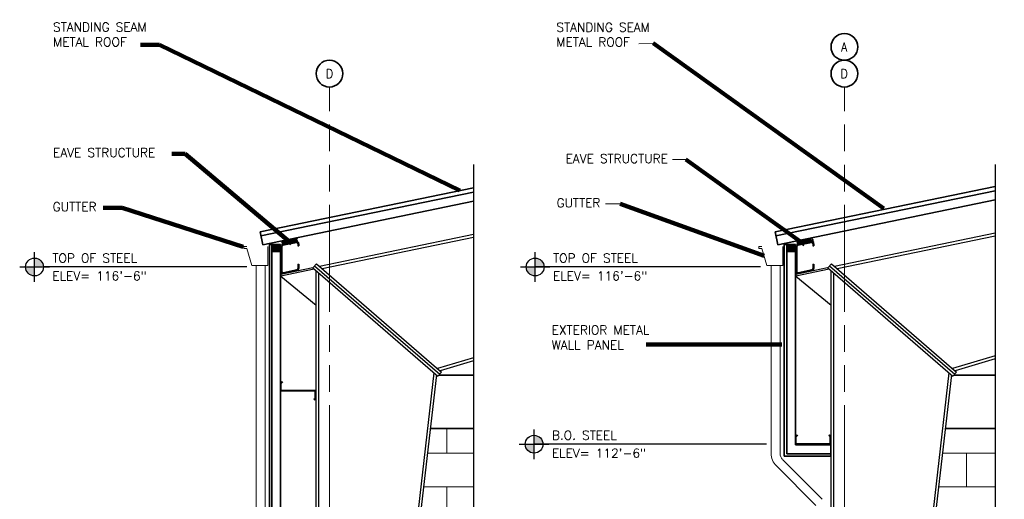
# Model space of a CAD drawing. Extents: x 152 to 589, y 178 to 453.
# Tile 3 of 8: x 152 to 373, y 345 to 453. Entities that reach past the tile are written whole.
import ezdxf
from ezdxf.enums import TextEntityAlignment as Align

# ---------------------------------------------------------------- set-up
doc = ezdxf.new("R2010")
doc.units = 0
doc.header["$MEASUREMENT"] = 0
doc.linetypes.add('od37a204$0$ACAD_ISO08W100', pattern=[36, 24, -3, 6, -3])
doc.linetypes.add('od37a204$0$ACAD_ISO09W100', pattern=[45, 24, -3, 6, -3, 6, -3])
for name, color, linetype, lineweight in [('G-Anno-Text', 53, 'Continuous', 35), ('od37a204$0$A-Anno-Patt', 152, 'Continuous', 18), ('od37a204$0$A-Anno-Text', 53, 'Continuous', 25), ('od37a204$0$A-Roof-Gutr', 1, 'Continuous', 18), ('od37a204$0$A-Roof-Otln', 6, 'Continuous', 35), ('od37a204$0$A-Wall-Patt', 1, 'Continuous', 18), ('od37a204$0$S-Anno-Brkl', 3, 'Continuous', 25), ('od37a204$0$S-Anno-Symb', 6, 'Continuous', 35), ('od37a204$0$S-Sect-Cntr', 5, 'od37a204$0$ACAD_ISO08W100', 18), ('od37a204$0$S-Sect-Conc', 6, 'Continuous', 35), ('od37a204$0$S-Sect-Genf', 6, 'Continuous', 35), ('od37a204$0$S-Sect-Join', 1, 'Continuous', 25), ('od37a204$0$S-Sect-Stls', 3, 'Continuous', 25)]:
    doc.layers.add(name, color=color, linetype=linetype, lineweight=lineweight)
doc.styles.add('od37a204$0$NOTES', font='romans.shx')
doc.styles.add('Text', font='ARIAL.TTF', dxfattribs={"height": 0.125})
doc.dimstyles.new('od37a204$0$EARCH', dxfattribs={"dimtxt": 0.125, "dimasz": 0.125, "dimexe": 0.0625, "dimexo": 0.0625, "dimgap": 0.0625, "dimtad": 1, "dimdec": 4, "dimzin": 3, "dimdsep": 46, "dimlunit": 4, "dimtxsty": 'od37a204$0$NOTES', "dimcen": 0.09, "dimclrd": 256, "dimclre": 256, "dimadec": 0, "dimazin": 0, "dimtfac": 0.75, "dimtdec": 4, "dimtmove": 1, "dimatfit": 3, "dimfxl": 0, "dimfrac": 1, "dimtolj": 1, "dimtzin": 3, "dimlwd": 18, "dimlwe": 18, "dimarcsym": 0})
doc.dimstyles.new('Std-Arch', dxfattribs={"dimtxt": 0.125, "dimasz": 0.15, "dimexe": 0.0625, "dimexo": 0.0625, "dimgap": 0.0625, "dimtad": 1, "dimdec": 4, "dimzin": 11, "dimdsep": 46, "dimlunit": 4, "dimtxsty": 'Text', "dimcen": 0.09, "dimclrd": 256, "dimclre": 256, "dimadec": 4, "dimazin": 3, "dimtfac": 1, "dimtdec": 4, "dimtofl": 0, "dimtmove": 1, "dimatfit": 3, "dimfxl": 0, "dimfrac": 2, "dimtzin": 11, "dimlwd": 18, "dimlwe": 18, "dimarcsym": 0})

# ---------------------------------------------------------------- blocks, each defined once
blk = doc.blocks.new('od37a204$0$GUT6K')
for p, q in [((0, 4.75), (0, 0)), ((4, 0), (5.25, 4.25)), ((6, 4.75), (5.25, 4.75)), ((6, 4.25), (5.25, 4.25)), ((6, 4.75), (6, 4.25)), ((6, 4.25), (6, 4.75)), ((0, 0), (4, 0))]:
    blk.add_line(p, q)
blk = doc.blocks.new('od37a204$0$BATEN_')
at = {"flags": 128}
blk.add_lwpolyline([(11.3385, -0.023125), (9.371625, 0.333375), (8.12775, 0.9965), (7.015, 1.983125), (6.17825, 3.27375), (5.749875, 4.5855), (5.714625, 6.049375), (5.690875, 6.649625), (11.43375, 17.275), (11.372625, 19.329), (10.849625, 20.798625), (10.188125, 21.80825), (9.268625, 22.701375), (7.68975, 23.59375), (5.40225, 23.94275), (2.84275, 23.1895), (1.227875, 21.8675), (0.092625, 19.786375), (-0.1535, 18.09425), (-0.0865, 17.2935), (5.690875, 6.649625), (5.65175, 4.82925), (5.174625, 3.35525), (4.533625, 2.319375), (3.451, 1.205375), (1.86625, 0.334125), (0, 0)], dxfattribs=at)
blk = doc.blocks.new('od37a204$0$TARGET')
h = blk.add_hatch(color=256)
h.paths.add_polyline_path([(0, 0.125), (0, 0), (0.125, 0, 0.000219), (0.125, 0, 0.413978)])
h.paths.add_polyline_path([(0, -0.125), (0, 0), (-0.125, 0, 0.414192)])
for p, q in [((0, -0.208), (0, 0.208)), ((-0.208, 0), (0.208, 0))]:
    blk.add_line(p, q)
blk.add_circle((0, 0), 0.125)

msp = doc.modelspace()

# ---------------------------------------------------------------- hatches: boundary and pattern name
at = {"layer": 'od37a204$0$A-Anno-Patt'}
h = msp.add_hatch(dxfattribs=at)
h.set_pattern_fill('ANSI37', color=256, style=0)
h.set_pattern_definition([(45, (60.90345, 25.68254), (-0.1767767, 0.1767767), []), (135, (60.90345, 25.68254), (-0.1767767, -0.1767767), [])])
h.paths.add_polyline_path([(210.68, 400.94), (210.68, 402.57), (208.74, 402.57), (208.74, 400.94)], flags=16)
h = msp.add_hatch(dxfattribs=at)
h.set_pattern_fill('LINE', color=256, style=0)
h.set_pattern_definition([(105, (60.90345, 25.68254), (-0.12074073, -0.03235238), [])])
h.paths.add_polyline_path([(214.14, 403.51), (214.01, 404), (210.95, 403.37), (211.07, 402.88)], flags=16)
h = msp.add_hatch(dxfattribs=at)
h.set_pattern_fill('ANSI37', color=256, style=0)
h.set_pattern_definition([(45, (43.58784, 25.68254), (-0.1767767, 0.1767767), []), (135, (43.58784, 25.68254), (-0.1767767, -0.1767767), [])])
h.paths.add_polyline_path([(326.3, 402.57), (324.36, 402.57), (324.36, 400.94), (326.3, 400.94)], flags=16)
h = msp.add_hatch(dxfattribs=at)
h.set_pattern_fill('LINE', color=256, style=0)
h.set_pattern_definition([(105, (43.58784, 25.68254), (-0.120740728, -0.03235238), [])])
h.paths.add_polyline_path([(329.76, 403.51), (329.63, 404), (326.57, 403.37), (326.69, 402.88)], flags=16)

# ---------------------------------------------------------------- linework, layer by layer
at = {"layer": 'G-Anno-Text', "lineweight": 18}
for p, q in [((294.34, 447.71), (291.12, 447.59)), ((301.73, 421.6), (298.72, 421.6)), ((286.92, 411.63), (283.63, 411.63))]:
    msp.add_line(p, q, dxfattribs=at)
at = {"layer": 'od37a204$0$A-Anno-Patt'}
for p, q in [((248.03, 355.68), (248.03, 361.23)), ((243.67, 355.68), (254, 355.68)), ((359.29, 355.68), (371.17, 355.68)), ((364.72, 348.18), (364.72, 355.68)), ((242.81, 348.18), (254, 348.18)), ((248.03, 340.68), (248.03, 348.18)), ((358.43, 348.18), (371.17, 348.18))]:
    msp.add_line(p, q, dxfattribs=at)
at = {"layer": 'od37a204$0$A-Anno-Text'}
for p, q in [((203.14, 397.49), (157.46, 397.49)), ((318.45, 397.49), (267.87, 397.49)), ((319.8, 357.72), (267.62, 357.72))]:
    msp.add_line(p, q, dxfattribs=at)
at = {"layer": 'od37a204$0$A-Roof-Gutr'}
for p, q in [((205.23, 208.84), (205.23, 397.83)), ((207.23, 208.84), (207.23, 397.83)), ((320.85, 355.67), (320.85, 397.83)), ((322.85, 355.67), (322.85, 397.83)), ((323.44, 354.25), (332.33, 345.36)), ((322.02, 352.84), (330.92, 343.94))]:
    msp.add_line(p, q, dxfattribs=at)
for radius in [4, 2]:
    msp.add_arc((324.85, 355.67), radius, 180, 225, dxfattribs=at)
at = {"layer": 'od37a204$0$A-Roof-Otln'}
for p, q in [((254, 415.22), (206.11, 405.37)), ((254, 414.26), (206.3, 404.45)), ((371.17, 415.54), (321.73, 405.37)), ((371.17, 414.58), (321.92, 404.45)), ((254, 412.26), (206.71, 402.49)), ((371.17, 412.58), (322.33, 402.49)), ((206.71, 402.49), (206.11, 405.37)), ((322.33, 402.49), (321.73, 405.37))]:
    msp.add_line(p, q, dxfattribs=at)
at = {"layer": 'od37a204$0$A-Wall-Patt'}
for p, q in [((326.69, 402.88), (326.57, 403.37)), ((329.76, 403.51), (326.69, 402.88)), ((329.76, 403.51), (329.63, 404))]:
    msp.add_line(p, q, dxfattribs=at)
at = {"layer": 'od37a204$0$A-Wall-Patt', "flags": 128}
for points in [[(214.59, 403.19), (214.57, 403.16), (214.47, 403.19), (214.45, 403.23), (214.45, 403.25), (214.45, 403.27), (214.45, 403.29), (214.45, 403.3), (214.5, 403.47), (214.49, 403.49), (214.48, 403.51), (214.47, 403.53), (214.45, 403.53), (214.43, 403.54), (214.39, 403.54), (214.36, 403.52), (214.34, 403.5), (214.33, 403.47), (214.33, 403.44), (214.34, 403.43), (214.45, 403.3), (214.45, 403.28), (214.45, 403.25), (214.44, 403.24), (214.43, 403.22), (214.41, 403.2), (214.39, 403.19)], [(329.7, 403.43), (329.93, 403.48), (329.98, 403.62), (330, 403.87), (330.09, 403.97), (330.18, 404.05), (330.37, 404.15), (330.61, 404.2)], [(330.21, 403.19), (330.19, 403.16), (330.09, 403.19), (330.07, 403.23), (330.07, 403.25), (330.07, 403.27), (330.07, 403.29), (330.07, 403.3), (330.12, 403.47), (330.11, 403.49), (330.1, 403.51), (330.09, 403.53), (330.07, 403.53), (330.05, 403.54), (330.01, 403.54), (329.98, 403.52), (329.96, 403.5), (329.95, 403.47), (329.95, 403.44), (329.96, 403.43), (330.07, 403.3), (330.07, 403.28), (330.07, 403.25), (330.06, 403.24), (330.05, 403.22), (330.03, 403.2), (330.01, 403.19)]]:
    msp.add_lwpolyline(points, dxfattribs=at)
at = {"layer": 'od37a204$0$A-Wall-Patt'}
msp.add_open_spline([(330.43, 403.2), (330.42, 403.19), (330.41, 403.18), (330.4, 403.17), (330.39, 403.16), (330.37, 403.16), (330.35, 403.16), (330.33, 403.15), (330.29, 403.15), (330.27, 403.17), (330.23, 403.21), (330.25, 403.25), (330.24, 403.29), (330.24, 403.31), (330.23, 403.33), (330.24, 403.34), (330.25, 403.39), (330.27, 403.43), (330.28, 403.47), (330.29, 403.49), (330.3, 403.52), (330.3, 403.54), (330.31, 403.56), (330.31, 403.59), (330.3, 403.62), (330.29, 403.64), (330.27, 403.67), (330.25, 403.69), (330.24, 403.71), (330.23, 403.72), (330.21, 403.73), (330.2, 403.74), (330.19, 403.75), (330.18, 403.75), (330.14, 403.76), (330.11, 403.77), (330.08, 403.76), (330.05, 403.75), (330.03, 403.74), (330.01, 403.72), (329.99, 403.7), (329.99, 403.67), (329.99, 403.64), (330, 403.63), (330, 403.62), (330, 403.62), (330.01, 403.61), (330.02, 403.6), (330.02, 403.59), (330.03, 403.58), (330.04, 403.57), (330.05, 403.56), (330.06, 403.55), (330.07, 403.55), (330.08, 403.54), (330.1, 403.53), (330.12, 403.52), (330.14, 403.5), (330.15, 403.5), (330.16, 403.49), (330.17, 403.49), (330.18, 403.48), (330.18, 403.47), (330.19, 403.47), (330.2, 403.44), (330.24, 403.41), (330.24, 403.38), (330.24, 403.36), (330.24, 403.35), (330.24, 403.33), (330.23, 403.32), (330.23, 403.31), (330.23, 403.29), (330.23, 403.27), (330.24, 403.25), (330.23, 403.23), (330.22, 403.21), (330.21, 403.2), (330.21, 403.19)], degree=3, knots=[0, 0, 0, 0, 0.02586, 0.02586, 0.02586, 0.055073, 0.055073, 0.055073, 0.109849, 0.109849, 0.109849, 0.181411, 0.181411, 0.181411, 0.214843, 0.214843, 0.214843, 0.29825, 0.29825, 0.29825, 0.338724, 0.338724, 0.338724, 0.387833, 0.387833, 0.387833, 0.441673, 0.441673, 0.441673, 0.475297, 0.475297, 0.475297, 0.500731, 0.500731, 0.500731, 0.561658, 0.561658, 0.561658, 0.60518, 0.60518, 0.60518, 0.655956, 0.655956, 0.655956, 0.672202, 0.672202, 0.672202, 0.691949, 0.691949, 0.691949, 0.715827, 0.715827, 0.715827, 0.738084, 0.738084, 0.738084, 0.78076, 0.78076, 0.78076, 0.803052, 0.803052, 0.803052, 0.818182, 0.818182, 0.818182, 0.88081, 0.88081, 0.88081, 0.908648, 0.908648, 0.908648, 0.932184, 0.932184, 0.932184, 0.97467, 0.97467, 0.97467, 1, 1, 1, 1], dxfattribs=at)
at = {"layer": 'od37a204$0$S-Anno-Brkl', "flags": 128}
for points in [[(254.07, 180.5), (254.07, 327.82), (252.07, 328.82), (256.07, 328.82), (254.07, 329.82), (254.07, 420.49)], [(371.21, 180.5), (371.21, 327.82), (369.21, 328.82), (373.21, 328.82), (371.21, 329.82), (371.21, 420.49)]]:
    msp.add_lwpolyline(points, dxfattribs=at)
at = {"layer": 'od37a204$0$S-Anno-Symb'}
for centre in [(337.3, 446.88), (221.68, 440.88), (337.3, 440.88)]:
    msp.add_circle(centre, 3, dxfattribs=at)
at = {"layer": 'od37a204$0$S-Sect-Cntr', "linetype": 'od37a204$0$ACAD_ISO09W100'}
for p, q in [((221.68, 207.45), (221.68, 437.88)), ((337.3, 207.45), (337.3, 437.88))]:
    msp.add_line(p, q, dxfattribs=at)
at = {"layer": 'od37a204$0$S-Sect-Conc'}
for p, q in [((246.26, 373.23), (254, 373.23)), ((361.88, 373.23), (371.17, 373.23)), ((244.31, 361.23), (254, 361.23)), ((359.93, 361.23), (371.17, 361.23))]:
    msp.add_line(p, q, dxfattribs=at)
at = {"layer": 'od37a204$0$S-Sect-Genf'}
for p, q in [((208.18, 208.23), (208.18, 402.57)), ((208.18, 402.57), (210.68, 402.57)), ((208.74, 208.23), (208.74, 402.57)), ((210.68, 259.39), (210.68, 402.57)), ((323.8, 355.01), (323.8, 402.57)), ((323.8, 402.57), (326.3, 402.57)), ((324.36, 355.57), (324.36, 402.57)), ((326.3, 357.57), (326.3, 402.57)), ((326.3, 357.57), (334.29, 357.57)), ((334.29, 357.57), (334.29, 355.01)), ((323.8, 355.01), (334.29, 355.01)), ((324.36, 355.57), (334.29, 355.57))]:
    msp.add_line(p, q, dxfattribs=at)
at = {"layer": 'od37a204$0$S-Sect-Join'}
for p, q in [((211.07, 402.88), (210.95, 403.37)), ((214.14, 403.51), (211.07, 402.88)), ((214.14, 403.51), (214.01, 404)), ((208.74, 400.94), (210.68, 400.94)), ((324.36, 400.94), (326.3, 400.94))]:
    msp.add_line(p, q, dxfattribs=at)
at = {"layer": 'od37a204$0$S-Sect-Join', "flags": 128}
msp.add_lwpolyline([(214.08, 403.43), (214.3, 403.48), (214.36, 403.62), (214.38, 403.87), (214.47, 403.97), (214.56, 404.05), (214.74, 404.15), (214.99, 404.2)], dxfattribs=at)
at = {"layer": 'od37a204$0$S-Sect-Stls'}
for p, q in [((254, 404.76), (219.47, 397.61)), ((371.17, 405.08), (335.09, 397.61)), ((214.23, 403.16), (211.16, 402.53)), ((214.28, 402.92), (211.21, 402.28)), ((214.58, 402.67), (214.58, 402.23)), ((214.83, 402.67), (214.83, 402.23)), ((254, 404.12), (220.06, 397.09)), ((329.85, 403.16), (326.78, 402.53)), ((329.9, 402.92), (326.83, 402.28)), ((330.2, 402.67), (330.2, 402.23)), ((330.45, 402.67), (330.45, 402.23)), ((371.17, 404.44), (335.68, 397.09)), ((210.76, 402.04), (210.76, 396.53)), ((211.01, 402.04), (211.01, 396.53)), ((214.58, 402.23), (214.83, 402.23)), ((326.38, 402.04), (326.38, 396.53)), ((326.63, 402.04), (326.63, 396.53)), ((330.2, 402.23), (330.45, 402.23)), ((214.58, 398.11), (214.58, 397.16)), ((214.58, 398.11), (214.83, 398.11)), ((214.83, 398.11), (214.83, 397.16)), ((217.93, 397.28), (218.75, 398.23)), ((218.75, 398.23), (246.86, 373.92)), ((330.2, 398.11), (330.2, 397.16)), ((330.2, 398.11), (330.45, 398.11)), ((330.45, 398.11), (330.45, 397.16)), ((333.55, 397.28), (334.37, 398.23)), ((334.37, 398.23), (362.48, 373.92)), ((217.91, 397.29), (210.77, 395.8)), ((218.27, 396.98), (210.77, 395.42)), ((210.77, 395.8), (210.77, 395.42)), ((211.31, 396.28), (214.38, 396.92)), ((211.37, 396.04), (214.43, 396.67)), ((217.93, 397.28), (246.03, 372.97)), ((218.34, 397.76), (246.45, 373.45)), ((218.68, 211.23), (218.68, 396.63)), ((219.3, 212.23), (219.3, 396.09)), ((333.54, 397.29), (326.39, 395.8)), ((333.89, 396.98), (326.39, 395.42)), ((326.39, 395.8), (326.39, 395.42)), ((326.94, 396.28), (330, 396.92)), ((326.99, 396.04), (330.05, 396.67)), ((333.55, 397.28), (361.66, 372.97)), ((333.96, 397.76), (362.07, 373.45)), ((334.3, 211.23), (334.3, 396.63)), ((334.92, 212.23), (334.92, 396.09)), ((210.77, 395.42), (218.68, 388.89)), ((326.39, 395.42), (334.3, 388.89)), ((254, 377.07), (245.97, 374.68)), ((254, 376.42), (246.53, 374.2)), ((371.17, 377.53), (361.59, 374.68)), ((371.17, 376.88), (362.15, 374.2)), ((245.13, 373.75), (226.52, 212.23)), ((246.03, 372.97), (246.86, 373.92)), ((360.75, 373.75), (342.14, 212.23)), ((361.66, 372.97), (362.48, 373.92)), ((210.68, 371.47), (211.04, 371.79)), ((210.68, 369.67), (210.68, 371.47)), ((210.87, 371.38), (211.17, 371.64)), ((211.04, 371.79), (211.17, 371.64)), ((245.7, 373.26), (227.15, 212.23)), ((361.32, 373.26), (342.77, 212.23)), ((210.68, 369.67), (218.48, 369.67)), ((210.87, 369.87), (210.87, 371.38)), ((210.87, 369.87), (218.68, 369.87)), ((218.48, 368.08), (218.48, 369.67)), ((218.68, 367.99), (218.68, 369.87)), ((218.19, 367.83), (218.48, 368.08)), ((218.32, 367.68), (218.19, 367.83)), ((218.32, 367.68), (218.68, 367.99)), ((326.3, 359.47), (326.67, 359.79)), ((326.3, 359.47), (326.67, 359.79)), ((326.3, 357.67), (326.3, 359.47)), ((326.3, 357.67), (326.3, 359.47)), ((326.5, 359.38), (326.79, 359.64)), ((326.5, 359.38), (326.79, 359.64)), ((326.5, 357.87), (326.5, 359.38)), ((326.5, 357.87), (326.5, 359.38)), ((326.67, 359.79), (326.79, 359.64)), ((326.67, 359.79), (326.79, 359.64)), ((333.93, 359.79), (333.8, 359.64)), ((334.1, 359.38), (333.8, 359.64)), ((334.3, 359.47), (333.93, 359.79)), ((334.1, 357.87), (334.1, 359.38)), ((334.3, 357.67), (334.3, 359.47)), ((326.3, 357.67), (334.1, 357.67)), ((326.3, 357.67), (334.3, 357.67)), ((326.5, 357.87), (334.3, 357.87)), ((326.5, 357.87), (334.1, 357.87))]:
    msp.add_line(p, q, dxfattribs=at)
for centre, radius, start, end in [((211.26, 402.04), 0.5, 101.7069, 180), ((214.33, 402.67), 0.5, 0, 101.7194), ((214.33, 402.67), 0.25, 0, 101.7194), ((326.88, 402.04), 0.5, 101.7069, 180), ((329.95, 402.67), 0.5, 0, 101.7194), ((329.95, 402.67), 0.25, 0, 101.7194), ((211.26, 402.04), 0.25, 101.7069, 180), ((326.88, 402.04), 0.25, 101.7069, 180), ((211.26, 396.53), 0.5, 180, 281.7019), ((211.26, 396.53), 0.25, 180, 281.7019), ((214.33, 397.16), 0.25, 281.6993, 0), ((214.33, 397.16), 0.5, 281.6993, 0), ((326.88, 396.53), 0.5, 180, 281.7019), ((326.88, 396.53), 0.25, 180, 281.7019), ((329.95, 397.16), 0.25, 281.6993, 0), ((329.95, 397.16), 0.5, 281.6993, 0)]:
    msp.add_arc(centre, radius, start, end, dxfattribs=at)

# ---------------------------------------------------------------- block references
at = {"layer": 'od37a204$0$A-Anno-Text', "xscale": 16, "yscale": 16, "zscale": 16}
for p in [(155.46, 397.49), (267.87, 397.49), (267.62, 357.72)]:
    msp.add_blockref('od37a204$0$TARGET', p, dxfattribs=at)
at = {"layer": 'od37a204$0$A-Roof-Gutr', "xscale": 0.899999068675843, "yscale": -0.899999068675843, "rotation": 180}
for p in [(207.84, 397.83), (323.46, 397.83)]:
    msp.add_blockref('od37a204$0$GUT6K', p, dxfattribs=at)
at = {"layer": 'od37a204$0$A-Wall-Patt', "xscale": 0.01201038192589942, "yscale": 0.01201038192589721, "rotation": 11.76738278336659}
for p in [(211.13, 402.52), (211.26, 402.55), (211.4, 402.58), (211.53, 402.61), (211.66, 402.63), (211.8, 402.66), (211.93, 402.69), (212.06, 402.72), (212.2, 402.74), (212.33, 402.77), (212.46, 402.8), (212.6, 402.83), (212.73, 402.85), (212.86, 402.88), (213, 402.91), (213.13, 402.94), (213.26, 402.96), (213.4, 402.99), (213.53, 403.02), (213.66, 403.05), (213.79, 403.08), (213.93, 403.1), (214.06, 403.13), (214.23, 403.16), (326.75, 402.52), (326.88, 402.55), (327.02, 402.58), (327.15, 402.61), (327.28, 402.63), (327.42, 402.66), (327.55, 402.69), (327.68, 402.72), (327.82, 402.74), (327.95, 402.77), (328.08, 402.8), (328.22, 402.83), (328.35, 402.85), (328.48, 402.88), (328.62, 402.91), (328.75, 402.94), (328.88, 402.96), (329.02, 402.99), (329.15, 403.02), (329.28, 403.05), (329.42, 403.08), (329.55, 403.1), (329.68, 403.13), (329.85, 403.16)]:
    msp.add_blockref('od37a204$0$BATEN_', p, dxfattribs=at)

# ---------------------------------------------------------------- texts
at = {"layer": 'od37a204$0$A-Anno-Text', "style": 'od37a204$0$NOTES'}
for s, p in [('TOP OF STEEL', (159.46, 398.49)), ('TOP OF STEEL', (271.87, 398.49)), ('ELEV= 116\'-6"', (159.46, 394.49)), ('ELEV= 116\'-6"', (271.87, 394.49)), ('B.O. STEEL', (271.62, 358.72)), ('ELEV= 112\'-6"', (271.62, 354.72))]:
    msp.add_text(s, height=2, dxfattribs=at).set_placement(p)
at = {"layer": 'od37a204$0$A-Anno-Text', "char_height": 2, "style": 'od37a204$0$NOTES'}
for s, insert, attachment_point in [('STANDING SEAM\\PMETAL ROOF', (159.62, 446.99), 7), ('STANDING SEAM\\PMETAL ROOF', (272.62, 446.96), 7), ('EAVE STRUCTURE', (159.62, 422.16), 7), ('EAVE STRUCTURE', (297.66, 420.81), 9), ('GUTTER', (282.52, 410.88), 9), ('GUTTER', (159.52, 410.01), 7), ('EXTERIOR METAL\\PWALL PANEL', (271.56, 379.01), 7)]:
    msp.add_mtext(s, dxfattribs=dict(at, insert=insert, attachment_point=attachment_point))
at = {"layer": 'od37a204$0$S-Anno-Symb', "style": 'od37a204$0$NOTES', "width": 0.9}
for s, p in [('A', (337.23, 446.88)), ('D', (221.68, 440.88)), ('D', (337.24, 440.88))]:
    msp.add_text(s, height=2, dxfattribs=at).set_placement(p, align=Align.MIDDLE_CENTER)

# ---------------------------------------------------------------- leaders
at = {"layer": 'G-Anno-Text', "lineweight": 18}
msp.add_leader([(346.14, 410.61), (294.34, 447.71)], dimstyle='Std-Arch', override={"dimscale": 1, "dimasz": 2.4, "dimgap": 1, "dimclrd": 0, "dimlwd": 65534}, dxfattribs=at)
at = {"layer": 'od37a204$0$A-Anno-Text'}
for points, override in [([(250.92, 414.69), (183.52, 447.32), (179.23, 447.32)], {"dimscale": 16, "dimtad": 0, "dimclrd": 0, "dimlwd": 65534}), ([(213.13, 402.77), (189.28, 422.87), (186.26, 422.87)], {"dimscale": 16, "dimtad": 0, "dimclrd": 0, "dimlwd": 65534}), ([(328.34, 402.57), (301.73, 421.6)], {"dimscale": 16, "dimgap": 0.0625, "dimtad": 0, "dimclrd": 0, "dimlwd": 65534}), ([(319.29, 399.96), (286.92, 411.63)], {"dimscale": 16, "dimgap": 0.0625, "dimtad": 0, "dimclrd": 0, "dimlwd": 65534}), ([(202.3, 402.04), (175.12, 410.79), (170.84, 410.79)], {"dimscale": 16, "dimtad": 0, "dimclrd": 0, "dimlwd": 65534}), ([(323.24, 380.1), (292.76, 380.1)], {"dimscale": 16, "dimtad": 0, "dimclrd": 0, "dimlwd": 65534})]:
    msp.add_leader(points, dimstyle='od37a204$0$EARCH', override=override, dxfattribs=at)

doc.saveas('drawing.dxf')
